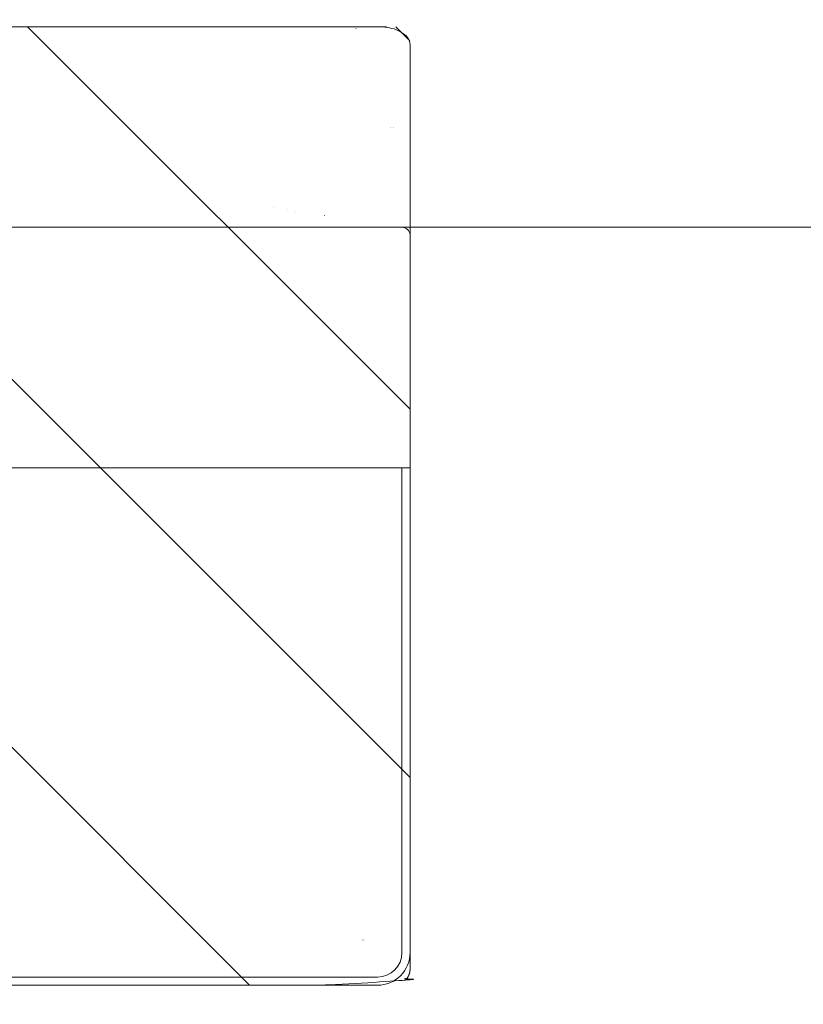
# Model space of a CAD drawing. Header units: inches. Extents: x -416 to -272, y -73 to 47.
# Tile 177 of 206: x -333.88 to -331.98, y 14.63 to 17.01. Entities that reach past the tile are written whole.
import ezdxf

# ---------------------------------------------------------------- set-up
doc = ezdxf.new("R2010")
doc.units = ezdxf.units.IN
doc.header["$LTSCALE"] = 32
doc.header["$MEASUREMENT"] = 0
doc.linetypes.add('Dash Style-1', pattern=[0.083328, 0.041656, -0.041672])
for name, color, linetype, lineweight in [('DashLine', 7, 'Continuous', 13), ('DashLineFill', 7, 'Dash Style-1', 13), ('Drawing', 7, 'Continuous', 18), ('None', 7, 'Continuous', 18), ('SolidLine', 7, 'Continuous', 15)]:
    doc.layers.add(name, color=color, linetype=linetype, lineweight=lineweight)

# ---------------------------------------------------------------- blocks, each defined once
blk = doc.blocks.new('Group-104')
at = {"layer": 'DashLine', "flags": 128}
blk.add_lwpolyline([(1.1142, -2.5591), (70.8937, -2.5591), (70.8937, -30), (1.1142, -30)], close=True, dxfattribs=at)
at = {"layer": 'SolidLine', "flags": 128}
blk.add_lwpolyline([(1.1142, -2.5591), (70.8937, -2.5591), (70.8937, -30), (1.1142, -30)], close=True, dxfattribs=at)
blk = doc.blocks.new('TiMotion_Handset (2D)')
at = {"layer": 'DashLineFill', "linetype": 'Continuous', "lineweight": 13}
h = blk.add_hatch(dxfattribs=at)
h.set_pattern_fill('Steel', color=253, style=0, pattern_type=2)
h.set_pattern_definition([(45, (0, 0), (-1.613, 1.9357), []), (45, (-1.0608, 1.0608), (-0.47235, 0.41676), [])])
h.paths.add_polyline_path([(-0.5651, 2.4409), (-0.5637, 2.4432), (-0.5622, 2.4453), (-0.5606, 2.4473), (-0.5588, 2.4491), (-0.557, 2.4509), (-0.555, 2.4525), (-0.5529, 2.454), (-0.5507, 2.4554), (-0.5484, 2.4566), (-0.546, 2.4577), (-0.5436, 2.4586), (-0.5412, 2.4593), (-0.5387, 2.4599), (-0.5362, 2.4603), (-0.5336, 2.4605), (-0.531, 2.4606), (0.4426, 2.4606), (0.4452, 2.4605), (0.4478, 2.4603), (0.4503, 2.4599), (0.4528, 2.4593), (0.4552, 2.4586), (0.4576, 2.4577), (0.46, 2.4566), (0.4623, 2.4554), (0.4645, 2.454), (0.4666, 2.4525), (0.4686, 2.4509), (0.4704, 2.4491), (0.4722, 2.4473), (0.4738, 2.4453), (0.4753, 2.4432), (0.4767, 2.4409), (0.4779, 2.4386), (0.479, 2.4363), (0.4799, 2.4339), (0.4806, 2.4315), (0.4812, 2.429), (0.4816, 2.4264), (0.4819, 2.4239), (0.482, 2.4213), (0.482, 1.7656), (0.4825, 1.764), (0.483, 1.7623), (0.4834, 1.7606), (0.4838, 1.7589), (0.484, 1.7572), (0.4842, 1.7555), (0.4843, 1.7537), (0.4844, 1.752), (0.4844, -1.752), (0.4843, -1.7546), (0.484, -1.7572), (0.4836, -1.7597), (0.483, -1.7622), (0.4823, -1.7646), (0.4814, -1.767), (0.4803, -1.7693), (0.4791, -1.7717), (0.4777, -1.7739), (0.4762, -1.776), (0.4746, -1.778), (0.4728, -1.7798), (0.471, -1.7816), (0.469, -1.7832), (0.4669, -1.7847), (0.4647, -1.7861), (0.4624, -1.7873), (0.46, -1.7884), (0.4576, -1.7893), (0.4552, -1.79), (0.4527, -1.7906), (0.4502, -1.791), (0.4476, -1.7913), (0.445, -1.7913), (-1.7905, -1.7913), (-1.7931, -1.7913), (-1.7957, -1.791), (-1.7982, -1.7906), (-1.8007, -1.79), (-1.8032, -1.7893), (-1.8055, -1.7884), (-1.8079, -1.7873), (-1.8102, -1.7861), (-1.8124, -1.7847), (-1.8145, -1.7832), (-1.8165, -1.7816), (-1.8184, -1.7798), (-1.8201, -1.778), (-1.8217, -1.776), (-1.8232, -1.7739), (-1.8246, -1.7717), (-1.8258, -1.7693), (-1.8269, -1.767), (-1.8278, -1.7646), (-1.8286, -1.7622), (-1.8291, -1.7597), (-1.8296, -1.7572), (-1.8298, -1.7546), (-1.8299, -1.752), (-1.8299, 1.752), (-1.8298, 1.7546), (-1.8296, 1.7572), (-1.8291, 1.7597), (-1.8286, 1.7622), (-1.8278, 1.7646), (-1.8269, 1.767), (-1.8258, 1.7693), (-1.8246, 1.7717), (-1.8232, 1.7739), (-1.8217, 1.776), (-1.8201, 1.778), (-1.8184, 1.7798), (-1.8165, 1.7816), (-1.8145, 1.7832), (-1.8124, 1.7847), (-1.8102, 1.7861), (-1.8079, 1.7873), (-1.8055, 1.7884), (-1.8032, 1.7893), (-1.8007, 1.79), (-1.7982, 1.7906), (-1.7957, 1.791), (-1.7931, 1.7913), (-1.7905, 1.7913), (-0.5703, 1.7913), (-0.5703, 2.4213), (-0.5703, 2.4239), (-0.57, 2.4264), (-0.5696, 2.429), (-0.569, 2.4315), (-0.5683, 2.4339), (-0.5674, 2.4363), (-0.5663, 2.4386)])
at = {"layer": 'DashLineFill'}
blk.add_open_spline([(-0.5651, 2.4409), (-0.5598, 2.4501), (-0.5415, 2.4606), (-0.0442, 2.4606), (0.4531, 2.4606), (0.4714, 2.4501), (0.482, 2.4318), (0.482, 2.0934), (0.482, 1.7656), (0.4844, 1.7591), (0.4844, 0), (0.4844, -1.7625), (0.4738, -1.7808), (0.4555, -1.7913), (-0.6728, -1.7913), (-1.8011, -1.7913), (-1.8193, -1.7808), (-1.8299, -1.7625), (-1.8299, 0), (-1.8299, 1.7625), (-1.8193, 1.7808), (-1.8011, 1.7913), (-1.1804, 1.7913), (-0.5703, 1.7913), (-0.5703, 2.1063), (-0.5703, 2.4318), (-0.5651, 2.4409)], degree=2, knots=[0, 0, 0, 0.001659, 0.003318, 0.079878, 0.081538, 0.083197, 0.084856, 0.136418, 0.136418, 0.137506, 0.404845, 0.406455, 0.408065, 0.409674, 0.580236, 0.581846, 0.583456, 0.585066, 0.852405, 0.854014, 0.855624, 0.857234, 0.950329, 0.950329, 0.99839, 1, 1, 1], dxfattribs=at)
at = {"layer": 'Drawing', "color": 7, "linetype": 'Continuous'}
for p, q in [((0, -1.7717), (0, 1.7717)), ((0.4844, -1.7189), (0.4844, 1.6339)), ((0.2409, -1.7441), (0.2408, -1.7441)), ((0.2417, -1.7441), (0.2416, -1.7441)), ((-0.0178, -1.7913), (-0.5808, -1.7913)), ((0.4397, -1.7913), (-0.0177, -1.7913))]:
    blk.add_line(p, q, dxfattribs=at)
at = {"layer": 'Drawing'}
for p, q in [((0.0475, -1.4606), (0.0475, -1.4606)), ((0.0421, -1.4961), (0.0421, -1.4961)), ((0.0391, -1.5157), (0.0391, -1.5157)), ((0.0285, -1.5851), (0.0285, -1.5852)), ((0.4801, -1.6607), (0.4801, -1.6611)), ((0.241, -1.752), (0.2409, -1.752)), ((0.2416, -1.752), (0.2415, -1.752))]:
    blk.add_line(p, q, dxfattribs=at)
at = {"layer": 'SolidLine', "color": 253, "linetype": 'Continuous'}
for p, q in [((-0.5808, 1.7913), (-0.5808, -1.7905)), ((-0.5808, -1.7906), (-0.5808, -1.7913))]:
    blk.add_line(p, q, dxfattribs=at)
at = {"layer": 'SolidLine', "color": 253}
for p, q in [((-1.8299, 1.7126), (-1.8299, -1.7126)), ((-1.8102, 1.7126), (-1.8102, -1.7126)), ((-1.7207, -1.6772), (-1.7208, -1.6772)), ((-1.7203, -1.6819), (-1.7203, -1.6819)), ((-0.5808, -1.7717), (-1.7511, -1.7717)), ((-0.5808, -1.7913), (-1.7511, -1.7913))]:
    blk.add_line(p, q, dxfattribs=at)
at = {"layer": 'SolidLine', "flags": 128}
blk.add_lwpolyline([(0.4397, -1.7913, 0.191848), (0.462, -1.7821, 0.14813), (0.4815, -1.742, 0.040526), (0.4842, -1.7189)], format="xyb", dxfattribs=at)
at = {"layer": 'SolidLine', "color": 253}
for centre, radius, start, end in [((-1.7512, -1.7127), 0.0787, 179.951, 270.049), ((-1.7511, -1.7126), 0.0591, 180, 270)]:
    blk.add_arc(centre, radius, start, end, dxfattribs=at)
at = {"layer": 'SolidLine'}
blk.add_arc((-0.0189, -1.7725), 0.0189, 273.077, 2.5505, dxfattribs=at)
blk = doc.blocks.new('Group-107')
at = {"layer": 'None'}
blk.add_blockref('Group-104', (0, 0), dxfattribs=at)
at = {"layer": 'None', "color": 7, "rotation": 270}
blk.add_blockref('TiMotion_Handset (2D)', (62.9921, -30), dxfattribs=at)
blk = doc.blocks.new('SL Credenza Desk (2D)-3')
at = {"layer": 'None'}
blk.add_blockref('Group-107', (0, 0), dxfattribs=at)
at = {"layer": 'Drawing', "color": 0, "flags": 1}
for tag in ['Tag', 'Catalog', 'Option1', 'Option2', 'Option3', 'Option4', 'Option5', 'Option6', 'Option7', 'Option8', 'Option9', 'Option10', 'Option11', 'Option12', 'Custom', 'FinishGroup', 'Discount', 'Item2', 'Item3', 'Item6', 'Item9', 'Item10', 'Item12', 'Item13', 'Item16', 'Item19', 'Item20', 'Item21', 'Item22', 'Item23', 'Item24', 'Item25', 'Item8', 'Item18', 'Item1', 'Item4', 'Item5', 'Item7', 'Item11', 'Item14', 'Item15', 'Item17']:
    blk.add_attdef(tag, (15.7192, 1.4853), '', height=0.00709, dxfattribs=at)
blk = doc.blocks.new('Group-108')
at = {"layer": 'Drawing', "rotation": 180}
blk.add_blockref('SL Credenza Desk (2D)-3', (87.727, 1.4853), dxfattribs=at)
at = {"layer": 'Drawing', "color": 0, "flags": 1}
for tag in ['Tag', 'Catalog', 'Option1', 'Option2', 'Option3', 'Option4', 'Option5', 'Option6', 'Option7', 'Option8', 'Option9', 'Option10', 'Option11', 'Option12', 'Custom', 'FinishGroup', 'Discount', 'Item2', 'Item3', 'Item6', 'Item9', 'Item10', 'Item12', 'Item13', 'Item16', 'Item19', 'Item20', 'Item21', 'Item22', 'Item23', 'Item24', 'Item25', 'Item8', 'Item18', 'Item1', 'Item4', 'Item5', 'Item7', 'Item11', 'Item14', 'Item15', 'Item17']:
    blk.add_attdef(tag, (15.7192, 1.4853), '', height=0.00709, dxfattribs=at)

msp = doc.modelspace()

# ---------------------------------------------------------------- block references
at = {"layer": 'Drawing', "color": 7}
msp.add_blockref('Group-108', (-359.4593, -14.9775), dxfattribs=at)

doc.saveas('drawing.dxf')
